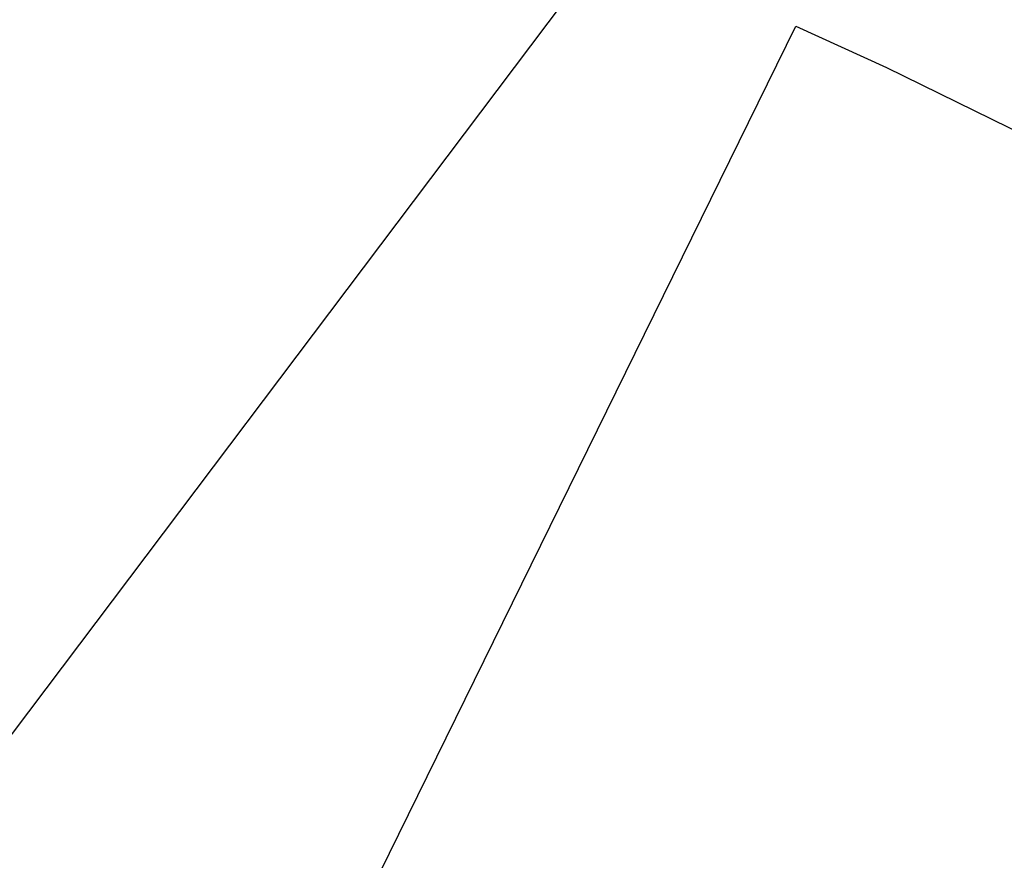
# Model space of a CAD drawing. Header units: millimetres. Extents: x -136 to 64, y -163 to 231.
# Tile 178 of 256: x -21.33 to -18.18, y -22.78 to -20.09. Entities that reach past the tile are written whole.
import ezdxf

# ---------------------------------------------------------------- set-up
doc = ezdxf.new("R2010")
doc.units = ezdxf.units.MM
doc.header["$MEASUREMENT"] = 0
doc.layers.add('Layer 1', color=7, linetype='Continuous')

msp = doc.modelspace()

# ---------------------------------------------------------------- linework, layer by layer
at = {"layer": 'Layer 1', "color": 5, "lineweight": 25}
for points in [[(-19.3762, -19.7356), (-19.3762, -19.7356), (-21.8897, -17.8571), (-21.8897, -17.8571), (-21.8897, -17.8571), (-22.1543, -17.6719), (-22.1543, -17.6719), (-22.1543, -17.6719), (-24.1651, -20.3706), (-24.1651, -20.3706), (-24.1651, -20.3706), (-24.3768, -20.6352), (-24.3768, -20.6352), (-24.3768, -20.6352), (-21.8633, -22.5138), (-21.8633, -22.5138), (-21.8633, -22.5138), (-21.6251, -22.7254), (-21.6251, -22.7254), (-21.6251, -22.7254), (-19.5879, -20.0267), (-19.5879, -20.0267), (-19.5879, -20.0267), (-19.3762, -19.7356), (-19.3762, -19.7356)], [(-15.7514, -21.6142), (-15.7514, -21.6142), (-18.556, -20.2384), (-18.556, -20.2384), (-18.556, -20.2384), (-18.847, -20.1061), (-18.847, -20.1061), (-18.847, -20.1061), (-20.3287, -23.1223), (-20.3287, -23.1223), (-20.3287, -23.1223), (-20.461, -23.4398), (-20.461, -23.4398), (-20.461, -23.4398), (-17.6564, -24.8156), (-17.6564, -24.8156), (-17.6564, -24.8156), (-17.3654, -24.9479), (-17.3654, -24.9479), (-17.3654, -24.9479), (-15.8837, -21.9052), (-15.8837, -21.9052), (-15.8837, -21.9052), (-15.7514, -21.6142), (-15.7514, -21.6142)]]:
    msp.add_open_spline(points, degree=3, knots=[0, 0, 0, 0, 0.125, 0.125, 0.125, 0.25, 0.25, 0.25, 0.375, 0.375, 0.375, 0.5, 0.5, 0.5, 0.625, 0.625, 0.625, 0.75, 0.75, 0.75, 0.875, 0.875, 0.875, 1, 1, 1, 1], dxfattribs=at)

doc.saveas('drawing.dxf')
